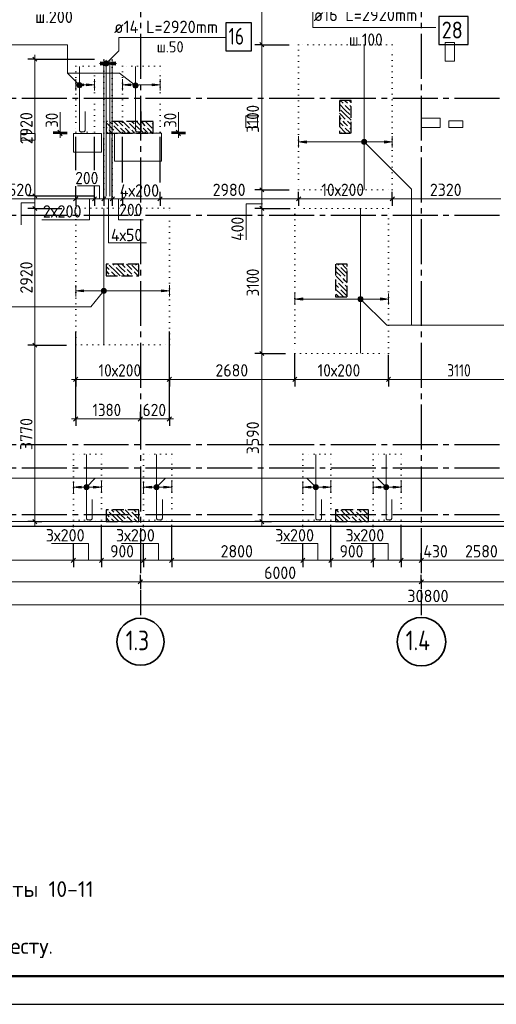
# Model space of a CAD drawing. Header units: millimetres. Extents: x 0 to 50400, y 0 to 35640.
# Tile 2 of 17: x 15938 to 26117, y 0 to 21036. Entities that reach past the tile are written whole.
import ezdxf

# ---------------------------------------------------------------- set-up
doc = ezdxf.new("R2010")
doc.units = ezdxf.units.MM
for name, pattern in [('______2', [324, 240, -84]), ('______5', [1320, 960, -120, 120, -120]), ('______9', [120, 0, -120])]:
    doc.linetypes.add(name, pattern=pattern)
for name, color, linetype, lineweight in [('Standard', 7, 'Continuous', 25), ('ДОП Верх по Х', 7, 'Continuous', 25), ('ЖБ Перекрытие верхний уровень', 7, 'Continuous', 35), ('ЖБ Пилон', 7, 'Continuous', 35), ('Общий01', 7, 'Continuous', 13), ('Общий02', 7, 'Continuous', 18), ('Позиционная метка номер позиции', 7, 'Continuous', 13), ('Размерная линия_ общее', 7, 'Continuous', 13), ('Тени', 7, 'Continuous', 13)]:
    doc.layers.add(name, color=color, linetype=linetype, lineweight=lineweight)
doc.layers.add('Оси', color=7, linetype='______5', true_color=0x656565)
doc.styles.add('ISOCPEUR', font='txt')

msp = doc.modelspace()

# ---------------------------------------------------------------- hatches: boundary and pattern name
at = {"layer": 'ДОП Верх по Х', "linetype": 'Continuous', "lineweight": 13, "transparency": 33554687}
for points in [[(17303, 19620), (17135, 19644), (17303, 19668)], [(18303, 19620), (18135, 19644), (18303, 19668)], [(22063, 18400), (21895, 18424), (22063, 18448)], [(17303, 15219), (17135, 15243), (17303, 15267)], [(21983, 15044), (21815, 15068), (21983, 15092)], [(17253, 11024), (17085, 11048), (17253, 11072)], [(18753, 11024), (18585, 11048), (18753, 11072)], [(22153, 11024), (21985, 11048), (22153, 11072)], [(23653, 11024), (23485, 11048), (23653, 11072)]]:
    msp.add_hatch(color=7, dxfattribs=at).paths.add_polyline_path(points, flags=16)
for points in [[(17367, 19620), (17535, 19644), (17367, 19668)], [(18767, 19620), (18935, 19644), (18767, 19668)], [(23727, 18400), (23895, 18424), (23727, 18448)], [(18967, 15219), (19135, 15243), (18967, 15267)], [(23647, 15044), (23815, 15068), (23647, 15092)], [(17517, 11024), (17685, 11048), (17517, 11072)], [(19017, 11024), (19185, 11048), (19017, 11072)], [(22417, 11024), (22585, 11048), (22417, 11072)], [(23917, 11024), (24085, 11048), (23917, 11072)]]:
    msp.add_hatch(color=7, dxfattribs=at).paths.add_polyline_path(points)
at = {"layer": 'ЖБ Пилон', "linetype": 'Continuous', "lineweight": -3, "transparency": 33554687}
for points in [[(22863, 19225), (22868, 19230), (22872, 19225), (22868, 19221)], [(22959, 19225), (22964, 19230), (22968, 19225), (22964, 19221)], [(22767, 19129), (22772, 19134), (22776, 19129), (22772, 19125)], [(23007, 19081), (23012, 19086), (23015, 19083), (23015, 19080), (23012, 19076)], [(23007, 18985), (23012, 18990), (23015, 18987), (23015, 18984), (23012, 18981)], [(17919, 18793), (17924, 18798), (17928, 18793), (17924, 18788)], [(18063, 18745), (18068, 18750), (18072, 18745), (18068, 18741)], [(18159, 18745), (18164, 18750), (18168, 18745), (18164, 18741)], [(18255, 18841), (18260, 18846), (18264, 18841), (18260, 18836)], [(18399, 18793), (18404, 18798), (18408, 18793), (18404, 18788)], [(18543, 18745), (18548, 18750), (18552, 18745), (18548, 18741)], [(18639, 18745), (18644, 18750), (18648, 18745), (18644, 18741)], [(18735, 18841), (18740, 18846), (18744, 18841), (18740, 18836)], [(22815, 18889), (22820, 18894), (22824, 18889), (22820, 18885)], [(22863, 18745), (22868, 18750), (22872, 18745), (22868, 18741)], [(22911, 18889), (22916, 18894), (22920, 18889), (22916, 18885)], [(22959, 18745), (22964, 18750), (22968, 18745), (22964, 18741)], [(17823, 18697), (17828, 18702), (17832, 18697), (17828, 18692)], [(17967, 18649), (17972, 18654), (17976, 18649), (17972, 18645)], [(18303, 18697), (18308, 18702), (18312, 18697), (18308, 18692)], [(18447, 18649), (18452, 18654), (18456, 18649), (18452, 18645)], [(18783, 18697), (18785, 18700), (18785, 18695)], [(22767, 18649), (22772, 18654), (22776, 18649), (22772, 18645)], [(17871, 15673), (17876, 15678), (17880, 15673), (17876, 15668)], [(17871, 15577), (17876, 15582), (17880, 15577), (17876, 15572)], [(17967, 15769), (17972, 15774), (17976, 15769), (17972, 15765)], [(18207, 15721), (18212, 15726), (18216, 15721), (18212, 15716)], [(18207, 15625), (18212, 15630), (18216, 15625), (18212, 15621)], [(18351, 15673), (18356, 15678), (18360, 15673), (18356, 15668)], [(18351, 15577), (18356, 15582), (18360, 15577), (18356, 15572)], [(18447, 15769), (18452, 15774), (18456, 15769), (18452, 15765)], [(22767, 15769), (22772, 15774), (22776, 15769), (22772, 15765)], [(22719, 15433), (22724, 15438), (22728, 15433), (22724, 15428)], [(22815, 15529), (22820, 15534), (22824, 15529), (22820, 15525)], [(22863, 15385), (22868, 15390), (22872, 15385), (22868, 15381)], [(22911, 15529), (22916, 15534), (22920, 15529), (22916, 15525)], [(22767, 15289), (22772, 15294), (22776, 15289), (22772, 15285)], [(17823, 10537), (17828, 10542), (17832, 10537), (17828, 10532)], [(18303, 10537), (18308, 10542), (18312, 10537), (18308, 10532)], [(23103, 10537), (23108, 10542), (23112, 10537), (23108, 10532)], [(17871, 10393), (17876, 10398), (17880, 10393), (17876, 10388)], [(17967, 10489), (17972, 10494), (17976, 10489), (17972, 10485)], [(18207, 10441), (18212, 10446), (18216, 10441), (18212, 10436)], [(18207, 10345), (18212, 10350), (18216, 10345), (18212, 10340)], [(18351, 10393), (18356, 10398), (18360, 10393), (18356, 10388)], [(18447, 10489), (18452, 10494), (18456, 10489), (18452, 10485)], [(22767, 10489), (22772, 10494), (22776, 10489), (22772, 10485)], [(23007, 10441), (23012, 10446), (23016, 10441), (23012, 10436)], [(23007, 10345), (23012, 10350), (23016, 10345), (23012, 10340)], [(23151, 10393), (23156, 10398), (23160, 10393), (23156, 10388)], [(23247, 10489), (23252, 10494), (23256, 10489), (23252, 10485)]]:
    msp.add_hatch(color=7, dxfattribs=at).paths.add_polyline_path(points, flags=16)
at = {"layer": 'Общий02', "linetype": 'Continuous', "lineweight": 13, "transparency": 33554687}
msp.add_hatch(color=7, dxfattribs=at).paths.add_polyline_path([(17663, 20062), (17915, 20098), (17663, 20134)])
msp.add_hatch(color=7, dxfattribs=at).paths.add_polyline_path([(17987, 20062), (17735, 20098), (17987, 20134)], flags=16)
at = {"layer": 'Позиционная метка номер позиции', "linetype": 'Continuous', "lineweight": 13, "transparency": 33554687}
for points in [[(17733, 20112), (17823, 20060), (17747, 20137)], [(17733, 20085), (17799, 20046), (17733, 20112)], [(17733, 20112), (17799, 20046), (17823, 20060)], [(17771, 20046), (17733, 20085), (17747, 20060)], [(17733, 20085), (17771, 20046), (17799, 20046)], [(17747, 20137), (17837, 20085), (17771, 20150)], [(17747, 20137), (17823, 20060), (17837, 20085)], [(17771, 20150), (17837, 20085), (17837, 20112)], [(17771, 20150), (17837, 20112), (17799, 20150)], [(17799, 20150), (17837, 20112), (17823, 20137)], [(17174, 19597), (17226, 19687), (17160, 19621)], [(17160, 19621), (17226, 19687), (17198, 19687)], [(17160, 19621), (17198, 19687), (17160, 19649)], [(17160, 19649), (17198, 19687), (17174, 19673)], [(17174, 19597), (17250, 19673), (17226, 19687)], [(17198, 19583), (17250, 19673), (17174, 19597)], [(17198, 19583), (17264, 19649), (17250, 19673)], [(17226, 19583), (17264, 19649), (17198, 19583)], [(17226, 19583), (17264, 19621), (17264, 19649)], [(17264, 19621), (17226, 19583), (17250, 19597)], [(18362, 19606), (18392, 19677), (18359, 19634)], [(18359, 19634), (18392, 19677), (18369, 19660)], [(18379, 19584), (18419, 19680), (18362, 19606)], [(18362, 19606), (18419, 19680), (18392, 19677)], [(18379, 19584), (18445, 19670), (18419, 19680)], [(18405, 19574), (18445, 19670), (18379, 19584)], [(18405, 19574), (18462, 19648), (18445, 19670)], [(18433, 19577), (18462, 19648), (18405, 19574)], [(18433, 19577), (18465, 19620), (18462, 19648)], [(18465, 19620), (18433, 19577), (18455, 19594)], [(23243, 18437), (23281, 18476), (23257, 18462)], [(23281, 18476), (23243, 18437), (23243, 18410)], [(23281, 18476), (23243, 18410), (23309, 18476)], [(23309, 18476), (23243, 18410), (23257, 18385)], [(23309, 18476), (23257, 18385), (23333, 18462)], [(23333, 18462), (23257, 18385), (23281, 18372)], [(23333, 18462), (23281, 18372), (23347, 18437)], [(23347, 18437), (23281, 18372), (23309, 18372)], [(23347, 18437), (23309, 18372), (23347, 18410)], [(23347, 18410), (23309, 18372), (23333, 18385)], [(17777, 15210), (17693, 15277), (17682, 15251)], [(17777, 15210), (17682, 15251), (17754, 15193)], [(17754, 15193), (17682, 15251), (17685, 15224)], [(17754, 15193), (17685, 15224), (17727, 15190)], [(17727, 15190), (17685, 15224), (17701, 15201)], [(17788, 15235), (17716, 15294), (17693, 15277)], [(17788, 15235), (17693, 15277), (17777, 15210)], [(17785, 15263), (17743, 15296), (17716, 15294)], [(17785, 15263), (17716, 15294), (17788, 15235)], [(17743, 15296), (17785, 15263), (17769, 15285)], [(23163, 15082), (23201, 15120), (23177, 15107)], [(23201, 15120), (23163, 15082), (23163, 15055)], [(23201, 15120), (23163, 15055), (23229, 15120)], [(23229, 15120), (23163, 15055), (23177, 15030)], [(23229, 15120), (23177, 15030), (23253, 15107)], [(23253, 15107), (23177, 15030), (23201, 15016)], [(23253, 15107), (23201, 15016), (23267, 15082)], [(23267, 15082), (23201, 15016), (23229, 15016)], [(23267, 15082), (23229, 15016), (23267, 15055)], [(23267, 15055), (23229, 15016), (23253, 15030)], [(17310, 11061), (17400, 11010), (17324, 11086)], [(17310, 11034), (17376, 10996), (17310, 11061)], [(17310, 11061), (17376, 10996), (17400, 11010)], [(17348, 10996), (17310, 11034), (17324, 11010)], [(17310, 11034), (17348, 10996), (17376, 10996)], [(17324, 11086), (17414, 11034), (17348, 11100)], [(17324, 11086), (17400, 11010), (17414, 11034)], [(17348, 11100), (17414, 11034), (17414, 11061)], [(17348, 11100), (17414, 11061), (17376, 11100)], [(17376, 11100), (17414, 11061), (17400, 11086)], [(18810, 11061), (18900, 11010), (18824, 11086)], [(18810, 11034), (18876, 10996), (18810, 11061)], [(18810, 11061), (18876, 10996), (18900, 11010)], [(18848, 10996), (18810, 11034), (18824, 11010)], [(18810, 11034), (18848, 10996), (18876, 10996)], [(18824, 11086), (18914, 11034), (18848, 11100)], [(18824, 11086), (18900, 11010), (18914, 11034)], [(18848, 11100), (18914, 11034), (18914, 11061)], [(18848, 11100), (18914, 11061), (18876, 11100)], [(18876, 11100), (18914, 11061), (18900, 11086)], [(22224, 11010), (22276, 11100), (22210, 11034)], [(22210, 11034), (22276, 11100), (22248, 11100)], [(22210, 11034), (22248, 11100), (22210, 11061)], [(22210, 11061), (22248, 11100), (22224, 11086)], [(22224, 11010), (22300, 11086), (22276, 11100)], [(22248, 10996), (22300, 11086), (22224, 11010)], [(22248, 10996), (22314, 11061), (22300, 11086)], [(22276, 10996), (22314, 11061), (22248, 10996)], [(22276, 10996), (22314, 11034), (22314, 11061)], [(22314, 11034), (22276, 10996), (22300, 11010)], [(23724, 11010), (23776, 11100), (23710, 11034)], [(23710, 11034), (23776, 11100), (23748, 11100)], [(23710, 11034), (23748, 11100), (23710, 11061)], [(23710, 11061), (23748, 11100), (23724, 11086)], [(23724, 11010), (23800, 11086), (23776, 11100)], [(23748, 10996), (23800, 11086), (23724, 11010)], [(23748, 10996), (23814, 11061), (23800, 11086)], [(23776, 10996), (23814, 11061), (23748, 10996)], [(23776, 10996), (23814, 11034), (23814, 11061)], [(23814, 11034), (23776, 10996), (23800, 11010)]]:
    msp.add_hatch(color=7, dxfattribs=at).paths.add_polyline_path(points)

# ---------------------------------------------------------------- linework, layer by layer
at = {"layer": 'Standard', "color": 7, "linetype": 'Continuous', "lineweight": 25, "transparency": 33554687}
msp.add_lwpolyline([(0, 0), (50400, 0), (50400, 35640), (0, 35640), (0, 0)], close=True, dxfattribs=at)
at = {"layer": 'Standard', "color": 7, "linetype": 'Continuous', "lineweight": 50, "transparency": 33554687}
msp.add_lwpolyline([(2400, 35040), (49800, 35040), (49800, 600), (2400, 600), (2400, 35040)], close=True, dxfattribs=at)
at = {"layer": 'Standard', "color": 254, "linetype": 'Continuous', "lineweight": -3, "true_color": 0xc4c4ff, "transparency": 33554687}
msp.add_lwpolyline([(7965, 10212), (40388, 10212), (40388, 32712), (7965, 32712), (7965, 10212)], dxfattribs=at)
at = {"layer": 'ДОП Верх по Х', "color": 7, "linetype": 'Continuous', "lineweight": 18, "transparency": 33554687}
for p, q in [((23295, 20494), (23295, 17410)), ((17735, 20168), (17735, 17262)), ((17785, 20168), (17785, 17262)), ((17865, 20168), (17865, 17262)), ((17915, 20168), (17915, 17262)), ((17735, 17001), (17735, 14093)), ((23215, 16994), (23215, 13910))]:
    msp.add_line(p, q, dxfattribs=at)
at = {"layer": 'ДОП Верх по Х', "color": 251, "linetype": 'Continuous', "lineweight": 13, "true_color": 0x494949, "transparency": 33554687}
for p, q in [((17135, 19644), (17135, 19764)), ((17135, 19644), (17303, 19668)), ((17303, 19620), (17135, 19644)), ((17135, 19644), (17135, 19524)), ((17135, 19644), (17135, 19644)), ((17303, 19668), (17303, 19620)), ((17303, 19644), (17367, 19644)), ((17535, 19644), (17367, 19668)), ((17367, 19668), (17367, 19620)), ((17367, 19620), (17535, 19644)), ((17535, 19644), (17535, 19764)), ((17535, 19644), (17535, 19524)), ((17535, 19644), (17535, 19644)), ((18135, 19644), (18135, 19764)), ((18135, 19644), (18303, 19668)), ((18303, 19620), (18135, 19644)), ((18135, 19644), (18135, 19524)), ((18135, 19644), (18135, 19644)), ((18303, 19668), (18303, 19620)), ((18303, 19644), (18767, 19644)), ((18935, 19644), (18767, 19668)), ((18767, 19668), (18767, 19620)), ((18767, 19620), (18935, 19644)), ((18935, 19644), (18935, 19764)), ((18935, 19644), (18935, 19524)), ((18935, 19644), (18935, 19644)), ((21895, 18424), (21895, 18544)), ((23895, 18424), (23895, 18544)), ((21895, 18424), (22063, 18448)), ((22063, 18400), (21895, 18424)), ((21895, 18424), (21895, 18304)), ((21895, 18424), (21895, 18424)), ((22063, 18448), (22063, 18400)), ((22063, 18424), (23727, 18424)), ((23895, 18424), (23727, 18448)), ((23727, 18448), (23727, 18400)), ((23727, 18400), (23895, 18424)), ((23895, 18424), (23895, 18304)), ((23895, 18424), (23895, 18424)), ((17135, 15243), (17135, 15363)), ((19135, 15243), (19135, 15363)), ((17135, 15243), (17303, 15267)), ((17303, 15219), (17135, 15243)), ((17135, 15243), (17135, 15123)), ((17135, 15243), (17135, 15243)), ((17303, 15267), (17303, 15219)), ((17303, 15243), (18967, 15243)), ((19135, 15243), (18967, 15267)), ((18967, 15267), (18967, 15219)), ((18967, 15219), (19135, 15243)), ((19135, 15243), (19135, 15123)), ((19135, 15243), (19135, 15243)), ((21815, 15068), (21815, 15188)), ((23815, 15068), (23815, 15188)), ((21815, 15068), (21983, 15092)), ((21983, 15044), (21815, 15068)), ((21815, 15068), (21815, 14948)), ((21815, 15068), (21815, 15068)), ((21983, 15092), (21983, 15044)), ((21983, 15068), (23647, 15068)), ((23815, 15068), (23647, 15092)), ((23647, 15092), (23647, 15044)), ((23647, 15044), (23815, 15068)), ((23815, 15068), (23815, 14948)), ((23815, 15068), (23815, 15068)), ((17085, 11048), (17085, 11168)), ((17685, 11048), (17685, 11168)), ((18585, 11048), (18585, 11168)), ((19185, 11048), (19185, 11168)), ((21985, 11048), (21985, 11168)), ((22585, 11048), (22585, 11168)), ((23485, 11048), (23485, 11168)), ((24085, 11048), (24085, 11168)), ((17085, 11048), (17253, 11072)), ((17253, 11024), (17085, 11048)), ((17085, 11048), (17085, 10928)), ((17085, 11048), (17085, 11048)), ((17253, 11072), (17253, 11024)), ((17253, 11048), (17517, 11048)), ((17685, 11048), (17517, 11072)), ((17517, 11072), (17517, 11024)), ((17517, 11024), (17685, 11048)), ((17685, 11048), (17685, 10928)), ((17685, 11048), (17685, 11048)), ((18585, 11048), (18753, 11072)), ((18753, 11024), (18585, 11048)), ((18585, 11048), (18585, 10928)), ((18585, 11048), (18585, 11048)), ((18753, 11072), (18753, 11024)), ((18753, 11048), (19017, 11048)), ((19185, 11048), (19017, 11072)), ((19017, 11072), (19017, 11024)), ((19017, 11024), (19185, 11048)), ((19185, 11048), (19185, 10928)), ((19185, 11048), (19185, 11048)), ((21985, 11048), (22153, 11072)), ((22153, 11024), (21985, 11048)), ((21985, 11048), (21985, 10928)), ((21985, 11048), (21985, 11048)), ((22153, 11072), (22153, 11024)), ((22153, 11048), (22417, 11048)), ((22585, 11048), (22417, 11072)), ((22417, 11072), (22417, 11024)), ((22417, 11024), (22585, 11048)), ((22585, 11048), (22585, 10928)), ((22585, 11048), (22585, 11048)), ((23485, 11048), (23653, 11072)), ((23653, 11024), (23485, 11048)), ((23485, 11048), (23485, 10928)), ((23485, 11048), (23485, 11048)), ((23653, 11072), (23653, 11024)), ((23653, 11048), (23917, 11048)), ((24085, 11048), (23917, 11072)), ((23917, 11072), (23917, 11024)), ((23917, 11024), (24085, 11048)), ((24085, 11048), (24085, 10928)), ((24085, 11048), (24085, 11048))]:
    msp.add_line(p, q, dxfattribs=at)
at = {"layer": 'ДОП Верх по Х', "color": 7, "linetype": 'Continuous', "lineweight": 25, "transparency": 33554687}
for points in [[(24891, 20503), (25515, 20503), (25515, 21103), (24891, 21103), (24891, 20503)], [(20339, 20370), (20891, 20370), (20891, 20970), (20339, 20970), (20339, 20370)]]:
    msp.add_lwpolyline(points, dxfattribs=at)
at = {"layer": 'ДОП Верх по Х', "color": 7, "linetype": 'Continuous', "lineweight": 18, "transparency": 33554687}
for points in [[(17335, 19076), (17335, 18672), (17334, 18666), (17332, 18659), (17329, 18653), (17325, 18648), (17320, 18644), (17314, 18641), (17307, 18639), (17301, 18638), (17247, 18638), (17240, 18639), (17234, 18641), (17228, 18644), (17223, 18648), (17219, 18653), (17215, 18659), (17213, 18666), (17212, 18672), (17212, 20036)], [(18535, 19076), (18535, 18672), (18534, 18666), (18532, 18659), (18529, 18653), (18525, 18648), (18520, 18644), (18514, 18641), (18507, 18639), (18501, 18638), (18447, 18638), (18440, 18639), (18434, 18641), (18428, 18644), (18423, 18648), (18419, 18653), (18415, 18659), (18413, 18666), (18412, 18672), (18412, 20036)], [(17485, 10786), (17485, 10383), (17484, 10376), (17482, 10370), (17479, 10364), (17475, 10359), (17470, 10355), (17464, 10351), (17457, 10349), (17451, 10348), (17397, 10348), (17390, 10349), (17384, 10351), (17378, 10355), (17373, 10359), (17369, 10364), (17365, 10370), (17363, 10376), (17362, 10383), (17362, 11747)], [(18985, 10786), (18985, 10383), (18984, 10376), (18982, 10370), (18979, 10364), (18975, 10359), (18970, 10355), (18964, 10351), (18957, 10349), (18951, 10348), (18897, 10348), (18890, 10349), (18884, 10351), (18878, 10355), (18873, 10359), (18869, 10364), (18865, 10370), (18863, 10376), (18862, 10383), (18862, 11747)], [(22385, 10786), (22385, 10383), (22384, 10376), (22382, 10370), (22379, 10364), (22375, 10359), (22370, 10355), (22364, 10351), (22357, 10349), (22351, 10348), (22297, 10348), (22290, 10349), (22284, 10351), (22278, 10355), (22273, 10359), (22269, 10364), (22265, 10370), (22263, 10376), (22262, 10383), (22262, 11747)], [(23885, 10786), (23885, 10383), (23884, 10376), (23882, 10370), (23879, 10364), (23875, 10359), (23870, 10355), (23864, 10351), (23857, 10349), (23851, 10348), (23797, 10348), (23790, 10349), (23784, 10351), (23778, 10355), (23773, 10359), (23769, 10364), (23765, 10370), (23763, 10376), (23762, 10383), (23762, 11747)]]:
    msp.add_lwpolyline(points, dxfattribs=at)
at = {"layer": 'ЖБ Перекрытие верхний уровень', "color": 7, "linetype": 'Continuous', "lineweight": 18, "transparency": 33554687}
for p, q in [((25225, 20552), (25025, 20552)), ((25025, 20552), (25025, 20152)), ((25225, 20152), (25225, 20552)), ((25025, 20152), (25225, 20152)), ((21014, 18982), (20764, 18982)), ((20764, 18982), (20764, 18732)), ((21014, 18732), (21014, 18982)), ((24915, 18934), (24515, 18934)), ((24515, 18934), (24515, 18734)), ((24915, 18734), (24915, 18934)), ((20764, 18732), (21014, 18732)), ((24515, 18734), (24915, 18734)), ((25405, 18872), (25105, 18872)), ((25105, 18872), (25105, 18732)), ((25105, 18732), (25405, 18732)), ((25405, 18732), (25405, 18872)), ((16265, 18605), (15965, 18605)), ((15965, 18605), (15965, 18465)), ((16265, 18465), (16265, 18605)), ((17685, 18605), (17085, 18605)), ((17085, 18605), (17085, 18205)), ((17685, 18205), (17685, 18605)), ((18965, 18612), (17965, 18612)), ((17965, 18612), (17965, 18012)), ((18965, 18012), (18965, 18612)), ((15965, 18465), (16265, 18465)), ((17085, 18205), (17685, 18205)), ((17965, 18012), (18965, 18012)), ((15765, 10312), (33665, 10312))]:
    msp.add_line(p, q, dxfattribs=at)
at = {"layer": 'ЖБ Пилон', "color": 253, "linetype": '______2', "lineweight": -3, "true_color": 0xa0a0a0, "transparency": 33554687}
for p, q in [((23015, 19312), (22765, 19312)), ((22765, 19312), (22765, 18612)), ((23015, 18612), (23015, 19312)), ((18785, 18862), (17785, 18862)), ((17785, 18862), (17785, 18612)), ((18785, 18612), (18785, 18862)), ((17785, 18612), (18785, 18612)), ((22765, 18612), (23015, 18612)), ((18485, 15812), (17785, 15812)), ((17785, 15812), (17785, 15562)), ((18485, 15562), (18485, 15812)), ((22935, 15812), (22685, 15812)), ((22685, 15812), (22685, 15112)), ((22935, 15112), (22935, 15812)), ((17785, 15562), (18485, 15562)), ((22685, 15112), (22935, 15112)), ((18485, 10562), (17785, 10562)), ((17785, 10562), (17785, 10312)), ((18485, 10312), (18485, 10562)), ((23385, 10562), (22685, 10562)), ((22685, 10562), (22685, 10312)), ((23385, 10312), (23385, 10562)), ((17785, 10312), (18485, 10312)), ((22685, 10312), (23385, 10312))]:
    msp.add_line(p, q, dxfattribs=at)
at = {"layer": 'ЖБ Пилон', "color": 253, "linetype": 'Continuous', "lineweight": -3, "true_color": 0xa0a0a0, "transparency": 33554687}
for p, q in [((22892, 19105), (22765, 19232)), ((22780, 19312), (22844, 19249)), ((22892, 19297), (22876, 19312)), ((22940, 19249), (22892, 19297)), ((22892, 19201), (22988, 19105)), ((22972, 19312), (23015, 19270)), ((22988, 19201), (23015, 19174)), ((22796, 19009), (22765, 19040)), ((22765, 18944), (22796, 18913)), ((22796, 19105), (22892, 19009)), ((22796, 19009), (22892, 18913)), ((22892, 19105), (22988, 19009)), ((22892, 19009), (23015, 18886)), ((17785, 18740), (17804, 18721)), ((17804, 18817), (17948, 18673)), ((17854, 18862), (17900, 18817)), ((18092, 18625), (17948, 18769)), ((17950, 18862), (18044, 18769)), ((18092, 18817), (18046, 18862)), ((18140, 18769), (18092, 18817)), ((18142, 18862), (18284, 18721)), ((18284, 18817), (18428, 18673)), ((18334, 18862), (18380, 18817)), ((18572, 18625), (18428, 18769)), ((18430, 18862), (18524, 18769)), ((18572, 18817), (18526, 18862)), ((18620, 18769), (18572, 18817)), ((18622, 18862), (18764, 18721)), ((18764, 18817), (18785, 18796)), ((22765, 18848), (22844, 18769)), ((22892, 18625), (22765, 18752)), ((22892, 18817), (22844, 18865)), ((22940, 18769), (22892, 18817)), ((22940, 18865), (23015, 18790)), ((17785, 18644), (17817, 18612)), ((17913, 18612), (17852, 18673)), ((17996, 18625), (18008, 18612)), ((18092, 18721), (18188, 18625)), ((18092, 18625), (18104, 18612)), ((18188, 18721), (18297, 18612)), ((18393, 18612), (18332, 18673)), ((18476, 18625), (18488, 18612)), ((18572, 18721), (18668, 18625)), ((18572, 18625), (18584, 18612)), ((18668, 18721), (18777, 18612)), ((22796, 18625), (22808, 18612)), ((22892, 18721), (22988, 18625)), ((22892, 18625), (22904, 18612)), ((22988, 18721), (23015, 18694)), ((17996, 15649), (17852, 15793)), ((17929, 15812), (17948, 15793)), ((18092, 15745), (18024, 15812)), ((18120, 15812), (18188, 15745)), ((18216, 15812), (18332, 15697)), ((18476, 15649), (18332, 15793)), ((18409, 15812), (18428, 15793)), ((22729, 15812), (22748, 15793)), ((22892, 15745), (22824, 15812)), ((22920, 15812), (22935, 15798)), ((17785, 15764), (17852, 15697)), ((17804, 15649), (17785, 15668)), ((17785, 15572), (17794, 15562)), ((17852, 15601), (17804, 15649)), ((17900, 15649), (17986, 15562)), ((17996, 15745), (18092, 15649)), ((17996, 15649), (18082, 15562)), ((18092, 15745), (18188, 15649)), ((18092, 15649), (18178, 15562)), ((18284, 15649), (18236, 15697)), ((18236, 15601), (18274, 15562)), ((18332, 15601), (18284, 15649)), ((18380, 15649), (18466, 15562)), ((18476, 15745), (18485, 15736)), ((18476, 15649), (18485, 15640)), ((22796, 15649), (22685, 15760)), ((22700, 15649), (22796, 15553)), ((22796, 15745), (22892, 15649)), ((22796, 15649), (22892, 15553)), ((22892, 15745), (22935, 15702)), ((22892, 15649), (22935, 15606)), ((22685, 15472), (22700, 15457)), ((22685, 15376), (22748, 15313)), ((22700, 15553), (22844, 15409)), ((22892, 15265), (22748, 15409)), ((22892, 15457), (22844, 15505)), ((22935, 15414), (22892, 15457)), ((22892, 15361), (22935, 15318)), ((22796, 15169), (22685, 15280)), ((22700, 15169), (22756, 15112)), ((22796, 15265), (22892, 15169)), ((22796, 15169), (22852, 15112)), ((22892, 15265), (22935, 15222)), ((22892, 15169), (22935, 15126)), ((17802, 10562), (17804, 10561)), ((17898, 10562), (17948, 10513)), ((18092, 10465), (17994, 10562)), ((18092, 10561), (18188, 10465)), ((18188, 10561), (18332, 10417)), ((18282, 10562), (18284, 10561)), ((18378, 10562), (18428, 10513)), ((18485, 10552), (18474, 10562)), ((22698, 10562), (22748, 10513)), ((22892, 10465), (22794, 10562)), ((22892, 10561), (22988, 10465)), ((22988, 10561), (23132, 10417)), ((23082, 10562), (23084, 10561)), ((23178, 10562), (23228, 10513)), ((23372, 10465), (23274, 10562)), ((23372, 10561), (23385, 10548)), ((17785, 10484), (17852, 10417)), ((17804, 10369), (17785, 10388)), ((17852, 10321), (17804, 10369)), ((17996, 10369), (17852, 10513)), ((17900, 10369), (17956, 10312)), ((17996, 10465), (18092, 10369)), ((17996, 10369), (18052, 10312)), ((18092, 10465), (18188, 10369)), ((18092, 10369), (18148, 10312)), ((18284, 10369), (18236, 10417)), ((18236, 10321), (18244, 10312)), ((18332, 10321), (18284, 10369)), ((18476, 10369), (18332, 10513)), ((18380, 10369), (18436, 10312)), ((18476, 10465), (18485, 10456)), ((18476, 10369), (18485, 10360)), ((22796, 10369), (22685, 10480)), ((22700, 10369), (22756, 10312)), ((22796, 10465), (22892, 10369)), ((22796, 10369), (22852, 10312)), ((22892, 10465), (22988, 10369)), ((22892, 10369), (22948, 10312)), ((23084, 10369), (23036, 10417)), ((23036, 10321), (23044, 10312)), ((23132, 10321), (23084, 10369)), ((23276, 10369), (23132, 10513)), ((23180, 10369), (23236, 10312)), ((23276, 10465), (23372, 10369)), ((23276, 10369), (23332, 10312)), ((23372, 10465), (23385, 10452)), ((23372, 10369), (23385, 10356))]:
    msp.add_line(p, q, dxfattribs=at)
at = {"layer": 'Общий01', "color": 7, "linetype": 'Continuous', "lineweight": 13, "transparency": 33554687}
for p, q in [((16799, 18632), (16799, 19062)), ((19327, 18632), (19327, 19062))]:
    msp.add_line(p, q, dxfattribs=at)
for points in [[(17642, 17209), (17642, 17489), (17172, 17489)], [(16262, 17122), (15972, 17122), (15972, 16652)], [(17432, 17209), (17432, 16759), (16414, 16759)], [(17837, 17209), (17837, 16269), (18647, 16269)], [(18048, 17209), (18048, 16759), (18578, 16759)], [(21123, 17103), (20773, 17103), (20773, 16333)], [(17404, 9487), (17404, 9845), (16614, 9845)], [(18904, 9487), (18904, 9845), (18114, 9845)], [(22304, 9487), (22304, 9845), (21514, 9845)], [(23804, 9487), (23804, 9845), (23014, 9845)]]:
    msp.add_lwpolyline(points, dxfattribs=at)
at = {"layer": 'Общий02', "color": 251, "linetype": 'Continuous', "lineweight": 13, "true_color": 0x494949, "transparency": 33554687}
for p, q in [((17663, 20098), (17645, 20098)), ((17915, 20098), (17663, 20134)), ((17663, 20134), (17663, 20062)), ((17663, 20062), (17915, 20098)), ((17735, 20098), (17987, 20134)), ((17735, 20098), (17915, 20098)), ((17735, 20098), (17735, 20098)), ((17735, 20098), (17735, 20098)), ((17735, 20098), (17735, 20098)), ((17987, 20062), (17735, 20098)), ((17915, 20098), (17915, 20098)), ((17915, 20098), (17915, 20098)), ((17915, 20098), (17915, 20098)), ((17987, 20134), (17987, 20062)), ((17987, 20098), (18005, 20098))]:
    msp.add_line(p, q, dxfattribs=at)
at = {"layer": 'Оси', "color": 8, "linetype": '______5', "lineweight": -3, "transparency": 33554687}
for p, q in [((18515, 32612), (18515, 8317)), ((24515, 32612), (24515, 8317)), ((8065, 19362), (42963, 19362)), ((8065, 16862), (42963, 16862)), ((8065, 11962), (42963, 11962)), ((8065, 11462), (42963, 11462)), ((8065, 10462), (42963, 10462))]:
    msp.add_line(p, q, dxfattribs=at)
at = {"layer": 'Оси', "color": 7, "linetype": 'Continuous', "lineweight": 35, "transparency": 33554687}
for centre, radius in [((18518, 7747), 503), ((24518, 7747), 518)]:
    msp.add_circle(centre, radius, dxfattribs=at)
at = {"layer": 'Позиционная метка номер позиции', "color": 7, "linetype": 'Continuous', "lineweight": 13, "transparency": 33554687}
for p, q in [((17747, 20137), (17747, 20137)), ((17747, 20060), (17747, 20060)), ((17823, 20137), (17823, 20137)), ((17823, 20060), (17823, 20060)), ((17174, 19673), (17174, 19673)), ((17174, 19597), (17174, 19597)), ((17250, 19673), (17250, 19673)), ((17250, 19597), (17250, 19597)), ((18369, 19660), (18369, 19660)), ((18379, 19584), (18379, 19584)), ((18445, 19670), (18445, 19670)), ((18455, 19594), (18455, 19594)), ((23257, 18462), (23257, 18462)), ((23257, 18385), (23257, 18385)), ((23333, 18462), (23333, 18462)), ((23333, 18385), (23333, 18385)), ((17693, 15277), (17693, 15277)), ((17701, 15201), (17701, 15201)), ((17769, 15285), (17769, 15285)), ((17777, 15210), (17777, 15210)), ((23177, 15107), (23177, 15107)), ((23177, 15030), (23177, 15030)), ((23253, 15107), (23253, 15107)), ((23253, 15030), (23253, 15030)), ((17362, 11048), (17553, 11239)), ((18862, 11048), (19053, 11239)), ((22262, 11048), (22071, 11239)), ((23762, 11048), (23571, 11239)), ((17324, 11086), (17324, 11086)), ((17324, 11010), (17324, 11010)), ((17400, 11086), (17400, 11086)), ((17400, 11010), (17400, 11010)), ((18824, 11086), (18824, 11086)), ((18824, 11010), (18824, 11010)), ((18900, 11086), (18900, 11086)), ((18900, 11010), (18900, 11010)), ((22224, 11086), (22224, 11086)), ((22224, 11010), (22224, 11010)), ((22300, 11086), (22300, 11086)), ((22300, 11010), (22300, 11010)), ((23724, 11086), (23724, 11086)), ((23724, 11010), (23724, 11010)), ((23800, 11086), (23800, 11086)), ((23800, 11010), (23800, 11010))]:
    msp.add_line(p, q, dxfattribs=at)
for points in [[(21985, 23439), (22197, 23227), (22197, 20867), (24827, 20867)], [(17785, 20098), (18054, 20367), (18054, 20657), (20339, 20657)], [(17212, 19635), (16958, 19890), (16958, 20502), (12730, 20502)], [(18412, 19627), (18068, 19890), (16958, 19890)], [(23295, 18424), (24306, 17412), (24306, 14506)], [(17735, 15243), (17459, 14901), (12367, 14901)], [(23215, 15068), (23777, 14506), (28229, 14506)], [(28872, 11048), (28681, 11239), (5694, 11239)]]:
    msp.add_lwpolyline(points, dxfattribs=at)
for centre in [(17785, 20098), (17212, 19635), (18412, 19627), (23295, 18424), (17735, 15243), (23215, 15068), (17362, 11048), (18862, 11048), (22262, 11048), (23762, 11048)]:
    msp.add_circle(centre, 54, dxfattribs=at)
at = {"layer": 'Размерная линия_ общее', "color": 7, "linetype": 'Continuous', "lineweight": 13, "transparency": 33554687}
for p, q in [((21108, 20502), (21108, 22262)), ((21108, 17402), (21108, 20502)), ((16262, 20192), (16262, 20282)), ((16262, 17272), (16262, 20192)), ((16799, 18632), (16799, 18722)), ((16799, 18603), (16799, 18513)), ((19327, 18632), (19327, 18722)), ((19327, 18602), (19327, 18512)), ((16262, 17002), (16262, 17272)), ((21108, 17005), (21108, 17402)), ((14615, 17209), (17135, 17209)), ((17135, 17209), (17535, 17209)), ((17535, 17209), (17735, 17209)), ((17735, 17209), (17915, 17209)), ((17915, 17209), (18135, 17209)), ((18135, 17209), (18935, 17209)), ((18935, 17209), (21895, 17209)), ((21895, 17209), (23895, 17209)), ((23895, 17209), (26215, 17209)), ((16262, 14082), (16262, 17002)), ((21108, 13905), (21108, 17005)), ((17135, 13352), (17045, 13352)), ((19135, 13352), (21815, 13352)), ((21815, 13352), (23815, 13352)), ((23815, 13352), (26925, 13352)), ((17135, 12506), (17045, 12506)), ((17135, 12506), (18515, 12506)), ((18515, 12506), (19135, 12506)), ((19135, 12506), (19225, 12506)), ((16262, 10312), (16262, 10222)), ((21108, 10312), (21108, 10222)), ((12515, 9487), (17085, 9487)), ((17085, 9487), (17685, 9487)), ((17685, 9487), (18585, 9487)), ((18585, 9487), (19185, 9487)), ((19185, 9487), (21985, 9487)), ((21985, 9487), (22585, 9487)), ((22585, 9487), (23485, 9487)), ((23485, 9487), (24085, 9487)), ((24085, 9487), (24515, 9487)), ((24515, 9487), (27095, 9487)), ((12515, 9027), (18515, 9027)), ((18515, 9027), (24515, 9027)), ((24515, 9027), (30215, 9027)), ((9265, 8532), (40065, 8532))]:
    msp.add_line(p, q, dxfattribs=at)
at = {"layer": 'Размерная линия_ общее', "color": 7, "linetype": 'Continuous', "lineweight": -3, "transparency": 33554687}
for p, q in [((21108, 20502), (20958, 20502)), ((21108, 20502), (21258, 20502)), ((21108, 20502), (21695, 20502)), ((16262, 20192), (16112, 20192)), ((16262, 20192), (16412, 20192)), ((16262, 20192), (17535, 20192)), ((16799, 18632), (16649, 18632)), ((16799, 18603), (16649, 18603)), ((16799, 18603), (16667, 18603)), ((16799, 18632), (16949, 18632)), ((16799, 18632), (16799, 18632)), ((16799, 18603), (16949, 18603)), ((17135, 17824), (17135, 18532)), ((17535, 17824), (17535, 18532)), ((18135, 17559), (18135, 18532)), ((18935, 17559), (18935, 18532)), ((19327, 18632), (19177, 18632)), ((19327, 18602), (19177, 18602)), ((19327, 18602), (19196, 18602)), ((19327, 18632), (19477, 18632)), ((19327, 18632), (19327, 18632)), ((19327, 18602), (19477, 18602)), ((16262, 17272), (16112, 17272)), ((16262, 17272), (16412, 17272)), ((16262, 17272), (17535, 17272)), ((17135, 17209), (17135, 17359)), ((17535, 17209), (17535, 17359)), ((17735, 17209), (17735, 17359)), ((17915, 17209), (17915, 17359)), ((18135, 17209), (18135, 17359)), ((18935, 17209), (18935, 17359)), ((21108, 17402), (20958, 17402)), ((21108, 17402), (21258, 17402)), ((21108, 17402), (21695, 17402)), ((21895, 17209), (21895, 17359)), ((23895, 17209), (23895, 17359)), ((17135, 17209), (17135, 17059)), ((17535, 17209), (17535, 17059)), ((17735, 17209), (17735, 17059)), ((17915, 17209), (17915, 17059)), ((18135, 17209), (18135, 17216)), ((18135, 17209), (18135, 17059)), ((18935, 17209), (18935, 17216)), ((18935, 17209), (18935, 17059)), ((21895, 17209), (21895, 17059)), ((23895, 17209), (23895, 17059)), ((16262, 17002), (16112, 17002)), ((16262, 17002), (16412, 17002)), ((16262, 17002), (16835, 17002)), ((21108, 17005), (20958, 17005)), ((21108, 17005), (21258, 17005)), ((21108, 17005), (21715, 17005)), ((17135, 13352), (17135, 14373)), ((16262, 14082), (16112, 14082)), ((16262, 14082), (16412, 14082)), ((16262, 14082), (16935, 14082)), ((21108, 13905), (20958, 13905)), ((21108, 13905), (21258, 13905)), ((21108, 13905), (21615, 13905)), ((17135, 12506), (17135, 13684)), ((19135, 12506), (19135, 13684)), ((17135, 13352), (17135, 13502)), ((19135, 13352), (19135, 13502)), ((21815, 13352), (21815, 13502)), ((23815, 13352), (23815, 13502)), ((17135, 13352), (17135, 13202)), ((19135, 13352), (19135, 13202)), ((21815, 13352), (21815, 13202)), ((23815, 13352), (23815, 13202)), ((17135, 12506), (17135, 12656)), ((18515, 12506), (18515, 12656)), ((19135, 12506), (19135, 12656)), ((17135, 12506), (17135, 12356)), ((18515, 12506), (18515, 12356)), ((18515, 12506), (18515, 12506)), ((19135, 12506), (19135, 12356)), ((16262, 10312), (16112, 10312)), ((16262, 10312), (16412, 10312)), ((16262, 10312), (16262, 10312)), ((21108, 10312), (20958, 10312)), ((21108, 10312), (21258, 10312)), ((21108, 10312), (21315, 10312)), ((17085, 10193), (17085, 10242)), ((18585, 10193), (18585, 10242)), ((21985, 10193), (21985, 10242)), ((23485, 10193), (23485, 10242)), ((17085, 9487), (17085, 9637)), ((17085, 9487), (17085, 9337)), ((17685, 9487), (17685, 9637)), ((17685, 9487), (17685, 9337)), ((18585, 9487), (18585, 9637)), ((18585, 9487), (18585, 9337)), ((19185, 9487), (19185, 9637)), ((19185, 9487), (19185, 9337)), ((21985, 9487), (21985, 9637)), ((21985, 9487), (21985, 9337)), ((22585, 9487), (22585, 9637)), ((22585, 9487), (22585, 9337)), ((23485, 9487), (23485, 9637)), ((23485, 9487), (23485, 9337)), ((24085, 9487), (24085, 9637)), ((24085, 9487), (24085, 9337)), ((24515, 9487), (24515, 9637)), ((24515, 9487), (24515, 9337)), ((18515, 9027), (18515, 9177)), ((24515, 9027), (24515, 9177)), ((18515, 9027), (18515, 8877)), ((24515, 9027), (24515, 8877))]:
    msp.add_line(p, q, dxfattribs=at)
at = {"layer": 'Размерная линия_ общее', "color": 7, "linetype": 'Continuous', "lineweight": 25, "transparency": 33554687}
for p, q in [((21153, 20457), (21063, 20547)), ((16307, 20147), (16217, 20237)), ((16844, 18587), (16754, 18677)), ((16844, 18558), (16754, 18648)), ((19372, 18587), (19282, 18677)), ((19372, 18557), (19282, 18647)), ((16307, 17227), (16217, 17317)), ((17090, 17164), (17180, 17254)), ((17490, 17164), (17580, 17254)), ((17690, 17164), (17780, 17254)), ((17870, 17164), (17960, 17254)), ((18090, 17164), (18180, 17254)), ((18890, 17164), (18980, 17254)), ((21153, 17357), (21063, 17447)), ((21850, 17164), (21940, 17254)), ((23850, 17164), (23940, 17254)), ((16307, 16957), (16217, 17047)), ((21153, 16960), (21063, 17050)), ((16307, 14037), (16217, 14127)), ((21153, 13860), (21063, 13950)), ((17090, 13307), (17180, 13397)), ((19090, 13307), (19180, 13397)), ((21770, 13307), (21860, 13397)), ((23770, 13307), (23860, 13397)), ((17090, 12461), (17180, 12551)), ((18470, 12461), (18560, 12551)), ((19090, 12461), (19180, 12551)), ((16307, 10267), (16217, 10357)), ((21153, 10267), (21063, 10357)), ((17040, 9442), (17130, 9532)), ((17640, 9442), (17730, 9532)), ((18540, 9442), (18630, 9532)), ((19140, 9442), (19230, 9532)), ((21940, 9442), (22030, 9532)), ((22540, 9442), (22630, 9532)), ((23440, 9442), (23530, 9532)), ((24040, 9442), (24130, 9532)), ((24470, 9442), (24560, 9532)), ((18470, 8982), (18560, 9072)), ((24470, 8982), (24560, 9072))]:
    msp.add_line(p, q, dxfattribs=at)
at = {"layer": 'Размерная линия_ общее', "color": 7, "linetype": 'Continuous', "lineweight": 13, "transparency": 33554687}
for points in [[(16799, 18603), (16799, 18612), (16799, 18612), (16799, 18632)], [(19327, 18602), (19327, 18613), (19327, 18613), (19327, 18632)], [(16262, 10312), (16262, 11735), (16262, 11735), (16262, 14082)], [(21108, 10312), (21108, 11659), (21108, 11659), (21108, 13905)], [(17135, 13352), (18611, 13352), (18611, 13352), (18896, 13352), (18896, 13352), (19135, 13352)]]:
    msp.add_lwpolyline(points, dxfattribs=at)
at = {"layer": 'Размерная линия_ общее', "color": 7, "linetype": 'Continuous', "lineweight": -3, "transparency": 33554687}
for points in [[(17735, 17209), (17735, 17216), (17735, 17216), (17735, 17230), (17735, 17230), (17735, 17230), (17735, 17230), (17735, 17230), (17735, 17230), (17735, 17230), (17735, 17230), (17735, 18515)], [(17915, 17209), (17915, 17216), (17915, 17216), (17915, 17230), (17915, 17230), (17915, 17230), (17915, 17230), (17915, 17230), (17915, 17230), (17915, 17230), (17915, 17230), (17915, 18512)], [(17135, 17209), (17135, 17217), (17135, 17217), (17135, 17230), (17135, 17230), (17135, 17230), (17135, 17230), (17135, 17230), (17135, 17230), (17135, 17230), (17135, 17230), (17135, 17481)], [(17535, 17209), (17535, 17216), (17535, 17216), (17535, 17230), (17535, 17230), (17535, 17230), (17535, 17230), (17535, 17230), (17535, 17230), (17535, 17230), (17535, 17230), (17535, 17481)], [(21895, 17209), (21895, 17230), (21895, 17230), (21895, 17230), (21895, 17230), (21895, 17230), (21895, 17230), (21895, 17302)], [(23895, 17209), (23895, 17230), (23895, 17230), (23895, 17230), (23895, 17230), (23895, 17302)], [(19135, 13352), (19135, 13372), (19135, 13372), (19135, 13372), (19135, 13372), (19135, 13372), (19135, 13372), (19135, 13372), (19135, 13372), (19135, 13372), (19135, 13372), (19135, 13372), (19135, 13372), (19135, 13372), (19135, 13372), (19135, 13372), (19135, 13372), (19135, 13372), (19135, 13372), (19135, 13393), (19135, 13393), (19135, 14373)], [(21815, 13352), (21815, 13372), (21815, 13372), (21815, 13372), (21815, 13372), (21815, 13372), (21815, 13372), (21815, 13372), (21815, 13372), (21815, 13372), (21815, 13372), (21815, 13372), (21815, 13372), (21815, 13372), (21815, 13372), (21815, 13372), (21815, 13372), (21815, 13429), (21815, 13429), (21815, 13902)], [(23815, 13352), (23815, 13372), (23815, 13372), (23815, 13372), (23815, 13372), (23815, 13372), (23815, 13372), (23815, 13372), (23815, 13372), (23815, 13372), (23815, 13372), (23815, 13372), (23815, 13372), (23815, 13372), (23815, 13372), (23815, 13455), (23815, 13455), (23815, 13879)], [(17685, 9487), (17685, 9507), (17685, 9507), (17685, 9507), (17685, 9507), (17685, 9507), (17685, 9507), (17685, 9507), (17685, 9507), (17685, 9507), (17685, 9507), (17685, 9507), (17685, 9507), (17685, 9507), (17685, 9507), (17685, 9587), (17685, 9587), (17685, 9602), (17685, 9602), (17685, 9641), (17685, 9641), (17685, 9669), (17685, 9669), (17685, 9824), (17685, 9824), (17685, 10242)], [(19185, 9487), (19185, 9507), (19185, 9507), (19185, 9507), (19185, 9507), (19185, 9507), (19185, 9507), (19185, 9507), (19185, 9507), (19185, 9507), (19185, 9507), (19185, 9507), (19185, 9507), (19185, 9623), (19185, 9623), (19185, 9645), (19185, 9645), (19185, 9701), (19185, 9701), (19185, 9743), (19185, 9743), (19185, 10242)], [(22585, 9487), (22585, 9507), (22585, 9507), (22585, 9507), (22585, 9507), (22585, 9507), (22585, 9507), (22585, 9507), (22585, 9507), (22585, 9507), (22585, 9507), (22585, 9705), (22585, 9705), (22585, 9742), (22585, 9742), (22585, 9839), (22585, 9839), (22585, 10242)], [(24085, 9487), (24085, 9507), (24085, 9507), (24085, 9507), (24085, 9507), (24085, 9507), (24085, 9507), (24085, 9507), (24085, 9507), (24085, 9741), (24085, 9741), (24085, 9785), (24085, 9785), (24085, 10242)], [(17085, 9487), (17085, 9507), (17085, 9507), (17085, 9507), (17085, 9507), (17085, 9507), (17085, 9507), (17085, 9507), (17085, 9507), (17085, 9507), (17085, 9507), (17085, 9507), (17085, 9507), (17085, 9507), (17085, 9507), (17085, 9572), (17085, 9572), (17085, 9585), (17085, 9585), (17085, 9616), (17085, 9616), (17085, 9640), (17085, 9640), (17085, 9766), (17085, 9766), (17085, 9850)], [(18585, 9487), (18585, 9507), (18585, 9507), (18585, 9507), (18585, 9507), (18585, 9507), (18585, 9507), (18585, 9507), (18585, 9507), (18585, 9507), (18585, 9507), (18585, 9507), (18585, 9507), (18585, 9609), (18585, 9609), (18585, 9627), (18585, 9627), (18585, 9677), (18585, 9677), (18585, 9714), (18585, 9714), (18585, 9850)], [(21985, 9487), (21985, 9507), (21985, 9507), (21985, 9507), (21985, 9507), (21985, 9507), (21985, 9507), (21985, 9507), (21985, 9507), (21985, 9507), (21985, 9507), (21985, 9691), (21985, 9691), (21985, 9725), (21985, 9725), (21985, 9815), (21985, 9815), (21985, 9850)], [(23485, 9487), (23485, 9507), (23485, 9507), (23485, 9507), (23485, 9507), (23485, 9507), (23485, 9507), (23485, 9507), (23485, 9507), (23485, 9727), (23485, 9727), (23485, 9767), (23485, 9767), (23485, 9850)], [(24515, 9487), (24515, 9507), (24515, 9507), (24515, 9507), (24515, 9507), (24515, 9507), (24515, 9507), (24515, 9507), (24515, 9507), (24515, 9616)]]:
    msp.add_lwpolyline(points, dxfattribs=at)
at = {"layer": 'Тени', "color": 7, "linetype": '______9', "lineweight": 13, "transparency": 33554687}
for p, q in [((23895, 20502), (21895, 20502)), ((21895, 20502), (21895, 17402)), ((23895, 17402), (23895, 20502)), ((17535, 20042), (17135, 20042)), ((17135, 20042), (17135, 18632)), ((17535, 18632), (17535, 20042)), ((17915, 20175), (17735, 20175)), ((17735, 20175), (17735, 17255)), ((17915, 17255), (17915, 20175)), ((18935, 20042), (18135, 20042)), ((18135, 20042), (18135, 18632)), ((18935, 18632), (18935, 20042)), ((17135, 18632), (17535, 18632)), ((18135, 18632), (18935, 18632)), ((17735, 17255), (17915, 17255)), ((21895, 17402), (23895, 17402)), ((19137, 17007), (17137, 17007)), ((17137, 17007), (17137, 14087)), ((19137, 14087), (19137, 17007)), ((23815, 17002), (21815, 17002)), ((21815, 17002), (21815, 13902)), ((23815, 13902), (23815, 17002)), ((17137, 14087), (19137, 14087)), ((21815, 13902), (23815, 13902)), ((17685, 11753), (17085, 11753)), ((17085, 11753), (17085, 10342)), ((17685, 10342), (17685, 11753)), ((19185, 11753), (18585, 11753)), ((18585, 11753), (18585, 10342)), ((19185, 10342), (19185, 11753)), ((22585, 11753), (21985, 11753)), ((21985, 11753), (21985, 10342)), ((22585, 10342), (22585, 11753)), ((24085, 11753), (23485, 11753)), ((23485, 11753), (23485, 10342)), ((24085, 10342), (24085, 11753)), ((17085, 10342), (17685, 10342)), ((18585, 10342), (19185, 10342)), ((21985, 10342), (22585, 10342)), ((23485, 10342), (24085, 10342))]:
    msp.add_line(p, q, dxfattribs=at)

# ---------------------------------------------------------------- texts
at = {"layer": 'Standard', "color": 7, "linetype": 'Continuous', "lineweight": 13, "transparency": 33554687, "insert": (3600, 2629), "char_height": 336, "width": 13933.08, "attachment_point": 1, "line_spacing_factor": 1.084337}
msp.add_mtext('\\A1;{\\fISOCPEUR|i0|b0;\\H335.999994;\\W1.000000;\\C7;1. Спецификацию элементов, Ведомость деталей см. листы 10-11}\\P{\\fISOCPEUR|i0|b0;\\H335.999994;\\W1.000000;\\C7;Ведомость расхода стали см. лист 1.1.}\\P{\\fISOCPEUR|i0|b0;\\H335.999994;\\W1.000000;\\C7;2. При попадании на отверстие стержни сдвинуть по месту.}\\P', dxfattribs=at)
at = {"layer": 'ДОП Верх по Х', "color": 7, "linetype": 'Continuous', "lineweight": 13, "transparency": 33554687, "attachment_point": 7, "style": 'ISOCPEUR'}
for s, insert, char_height, width in [('\\W0.96;ø16 L=2920mm ', (22217, 21007), 264, 2580.62), ('\\W0.95;ш.200 ', (16268, 20965), 264, 1154.56), ('\\W0.96;ø14 L=2920mm ', (17955, 20751), 264, 2607.13), ('\\W0.75;16', (20399, 20502), 360, 566.74), ('\\W0.87;28', (24951, 20635), 360, 660.96), ('\\W0.90;ш.100 ', (22970, 20479), 264, 1095.49)]:
    msp.add_mtext(s, dxfattribs=dict(at, insert=insert, char_height=char_height, width=width))
at = {"layer": 'Общий01', "color": 7, "linetype": 'Continuous', "lineweight": 18, "transparency": 33554687, "insert": (18864, 20336), "char_height": 240, "width": 734.96, "attachment_point": 7, "style": 'ISOCPEUR'}
msp.add_mtext('\\W0.93;ш.50', dxfattribs=at)
at = {"layer": 'Оси', "color": 7, "linetype": 'Continuous', "lineweight": 35, "transparency": 33554687, "char_height": 420, "attachment_point": 7, "style": 'ISOCPEUR'}
for s, insert, width in [('\\W0.79;1.3', (18203, 7564), 795.29), ('\\W0.80;1.4', (24182, 7564), 839.61)]:
    msp.add_mtext(s, dxfattribs=dict(at, insert=insert, width=width))
at = {"layer": 'Размерная линия_ общее', "color": 7, "linetype": 'Continuous', "lineweight": 25, "transparency": 33554687, "char_height": 264, "attachment_point": 7, "rotation": 90, "style": 'ISOCPEUR'}
for s, insert, width in [('\\W0.87;3100', (21048, 18622), 800.28), ('\\W0.93;2920', (16212, 18376), 861.72), ('\\W0.87;30', (16756, 18729), 484.72), ('\\W0.87;30', (19284, 18728), 484.71), ('\\W0.92;400', (20721, 16310), 701.33), ('\\W0.93;2920', (16212, 15186), 861.72), ('\\W0.87;3100', (21048, 15125), 800.29), ('\\W0.93;3770', (16212, 11841), 861.71), ('\\W0.93;3590', (21048, 11752), 861.72)]:
    msp.add_mtext(s, dxfattribs=dict(at, insert=insert, width=width))
at = {"layer": 'Размерная линия_ общее', "color": 7, "linetype": 'Continuous', "lineweight": 25, "transparency": 33554687, "char_height": 264, "attachment_point": 7, "style": 'ISOCPEUR'}
for s, insert, width in [('\\W0.91;200', (17124, 17521), 674.39), ('\\W0.93;2520', (15519, 17269), 861.71), ('\\W0.95;4х200', (18073, 17255), 1074.68), ('\\W0.93;2980', (20059, 17269), 861.72), ('\\W0.91;10х200', (22380, 17269), 1175.19), ('\\W0.93;2320', (24699, 17269), 861.72), ('\\W0.95;2х200', (16433, 16808), 1048.04), ('\\W0.91;200', (18064, 16841), 674.39), ('\\W0.93;4х50', (17887, 16304), 888.46), ('\\W0.91;10х200', (17620, 13412), 1175.19), ('\\W0.93;2680', (20119, 13412), 861.71), ('\\W0.91;10х200', (22300, 13412), 1175.19), ('\\W0.80;3110', (25067, 13412), 738.85), ('\\W0.87;1380', (17495, 12566), 800.28), ('\\W0.91;620', (18561, 12566), 674.39), ('\\W0.95;3х200', (16494, 9889), 1048.03), ('\\W0.95;3х200', (17994, 9889), 1048.04), ('\\W0.95;3х200', (21394, 9889), 1048.04), ('\\W0.95;3х200', (22894, 9889), 1048.03), ('\\W0.91;900', (17871, 9547), 674.38), ('\\W0.93;2800', (20229, 9547), 861.71), ('\\W0.91;900', (22771, 9547), 674.39), ('\\W0.92;430', (24560, 9547), 701.33), ('\\W0.93;2580', (25449, 9547), 861.71), ('\\W0.93;6000', (21159, 9087), 861.71), ('\\W0.95;30800', (24216, 8592), 1048.03)]:
    msp.add_mtext(s, dxfattribs=dict(at, insert=insert, width=width))

doc.saveas('drawing.dxf')
